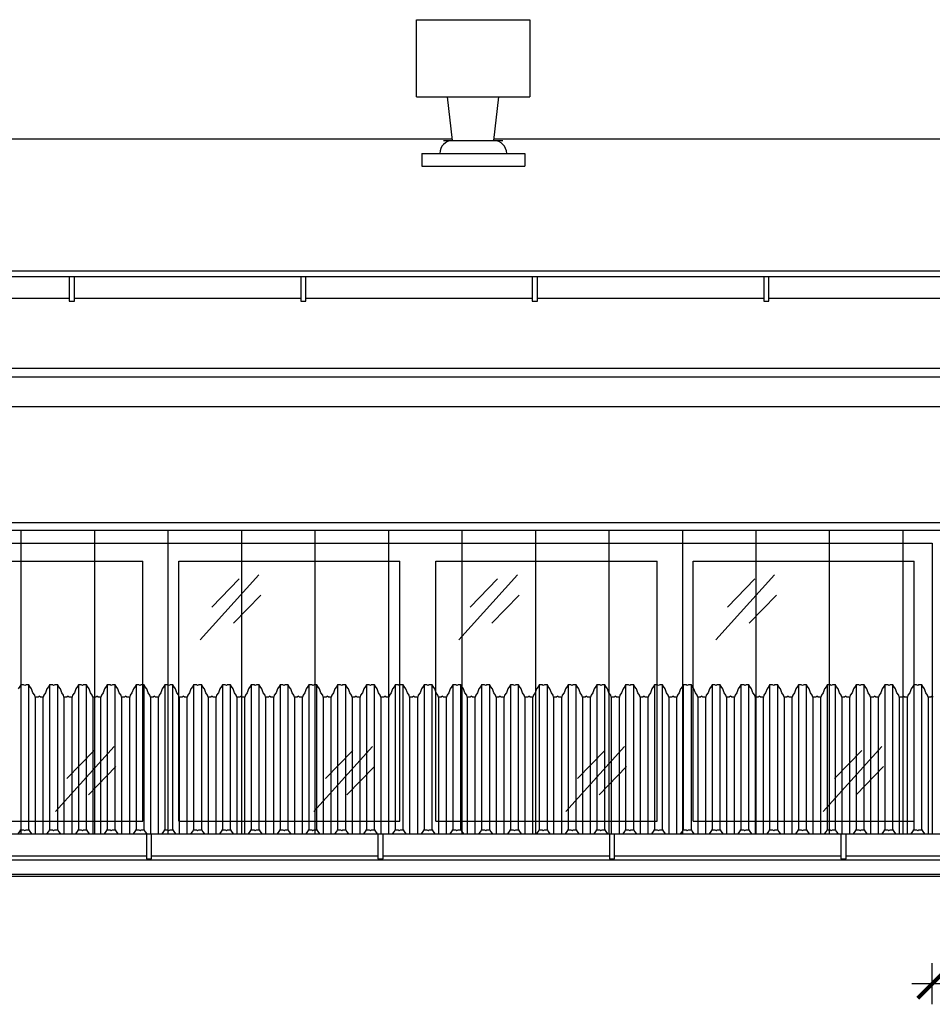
# Model space of a CAD drawing. Header units: millimetres. Extents: x 59331 to 112314, y -16110 to 34390.
# Tile 80 of 198: x 83396 to 83750, y -2219 to -1836. Entities that reach past the tile are written whole.
import ezdxf

# ---------------------------------------------------------------- set-up
doc = ezdxf.new("R2010")
doc.units = ezdxf.units.MM
doc.set_wipeout_variables(frame=1)
doc.layers.get('DEFPOINTS').update_dxf_attribs({"lineweight": 9})
for name, color, linetype in [('_HSA_OPIS', 43, 'Continuous'), ('_HSA_STOLARKA_ZEWNĘTRZNA', 132, 'Continuous'), ('_HSA_WIDOKOWE', 1, 'Continuous'), ('_HSA_WIDOKOWE_CIENKIE', 8, 'Continuous'), ('_HSA_ŚCIANY_CIENKIE', 2, 'Continuous'), ('_HSA_ŚCIANY_DZIAŁOWE', 6, 'Continuous')]:
    doc.layers.add(name, color=color, linetype=linetype)
doc.styles.add('ARIAL_100', font='Arial.ttf', dxfattribs={"width": 0.8, "height": 20})
doc.dimstyles.new('WYM_WEWN_100', dxfattribs={"dimtxt": 20, "dimasz": 2, "dimexe": 10, "dimexo": 0, "dimgap": 4, "dimtad": 1, "dimdec": 1, "dimrnd": 0.1, "dimtxsty": 'ARIAL_100', "dimblk": 'Wym-03', "dimcen": 0, "dimdle": 10, "dimse1": 1, "dimse2": 1, "dimclrt": 256, "dimazin": 2, "dimtfac": 1, "dimtdec": 1, "dimtix": 1, "dimtmove": 2, "dimatfit": 0, "dimfxl": 1, "dimtolj": 1, "dimtzin": 0, "dimarcsym": 0})

# ---------------------------------------------------------------- blocks, each defined once
blk = doc.blocks.new('A$Cc3f631f3')
blk.add_wipeout([(-900, 0), (-900, -115), (-300, -115), (-300, 0)])
for p, q in [((-693, -7), (-607, -7)), ((-607, -108), (-607, -7)), ((-593, -108), (-593, -7)), ((-593, -7), (-507, -7)), ((-507, -108), (-507, -7)), ((-493, -108), (-493, -7)), ((-493, -7), (-407, -7)), ((-407, -108), (-407, -7)), ((-393, -108), (-393, -7)), ((-393, -7), (-307, -7)), ((-307, -108), (-307, -7)), ((-693, -108), (-607, -108)), ((-593, -108), (-507, -108)), ((-493, -108), (-407, -108)), ((-393, -108), (-307, -108))]:
    blk.add_line(p, q)
at = {"ltscale": 10}
blk.add_lwpolyline([(-900, 0), (-300, 0), (-300, -115), (-900, -115)], close=True, dxfattribs=at)
at = {"layer": '_HSA_WIDOKOWE_CIENKIE', "color": 9}
for points in [[(-584.63, -37.49), (-561.83, -12.27)], [(-580.15, -24.77), (-569.52, -13.86)], [(-484.13, -37.49), (-461.33, -12.27)], [(-479.65, -24.77), (-469.02, -13.86)], [(-384.13, -37.49), (-361.33, -12.27)], [(-379.65, -24.77), (-369.02, -13.86)], [(-571.76, -31.01), (-561.13, -20.1)], [(-471.26, -31.01), (-460.63, -20.1)], [(-371.26, -31.01), (-360.63, -20.1)], [(-640.95, -104.21), (-618.14, -78.99)], [(-540.45, -104.21), (-517.64, -78.99)], [(-442.45, -104.21), (-419.64, -78.99)], [(-342.45, -104.21), (-319.64, -78.99)], [(-636.47, -91.49), (-625.84, -80.58)], [(-535.97, -91.49), (-525.34, -80.58)], [(-437.97, -91.49), (-427.34, -80.58)], [(-337.97, -91.49), (-327.34, -80.58)], [(-628.07, -97.73), (-617.44, -86.82)], [(-527.57, -97.73), (-516.94, -86.82)], [(-429.57, -97.73), (-418.94, -86.82)], [(-329.57, -97.73), (-318.94, -86.82)]]:
    blk.add_lwpolyline(points, dxfattribs=at)
blk = doc.blocks.new('A$C339a09fb')
at = {"transparency": 33554687}
h = blk.add_hatch(dxfattribs=at)
h.set_pattern_fill('ANSI31', color=256, scale=9, angle=45)
h.set_pattern_definition([(90, (-1500.25, -128), (-28.575, 0), [])])
h.paths.add_polyline_path([(-3, -3), (-1813, -3), (-1813, -128), (-3, -128)])
for points in [[(0, 0), (-1816, 0), (-1816, -131), (0, -131)], [(-3, -3), (-1813, -3), (-1813, -128), (-3, -128)]]:
    blk.add_lwpolyline(points, close=True)
blk = doc.blocks.new('*U61')
blk.add_wipeout([(0, 8.5), (0, 0), (10264, 0), (10264, 8.5)])
for p, q in [((10264, 8.5), (0, 8.5)), ((10264, 0), (0, 0))]:
    blk.add_line(p, q)
for points in [[(6939.47, -1), (6941.47, -1), (6941.47, 8.5), (6939.47, 8.5)], [(7029.47, -1), (7031.47, -1), (7031.47, 8.5), (7029.47, 8.5)], [(7119.47, -1), (7121.47, -1), (7121.47, 8.5), (7119.47, 8.5)], [(7209.47, -1), (7211.47, -1), (7211.47, 8.5), (7209.47, 8.5)]]:
    blk.add_wipeout(points)
for points in [[(6939.47, -1), (6941.47, -1), (6941.47, 8.5), (6939.47, 8.5)], [(7029.47, -1), (7031.47, -1), (7031.47, 8.5), (7029.47, 8.5)], [(7119.47, -1), (7121.47, -1), (7121.47, 8.5), (7119.47, 8.5)], [(7209.47, -1), (7211.47, -1), (7211.47, 8.5), (7209.47, 8.5)]]:
    blk.add_lwpolyline(points, close=True)
blk = doc.blocks.new('A$Ce0e96bf1')
blk.add_wipeout([(-40, 0), (0, 0), (0, 5), (-7, 5), (-7.01, 5.23), (-7.03, 5.56), (-7.1, 5.99), (-7.18, 6.33), (-7.29, 6.68), (-7.54, 7.26), (-7.74, 7.62), (-8, 8.01), (-8.23, 8.28), (-8.46, 8.54), (-8.73, 8.78), (-8.99, 9), (-9.33, 9.23), (-9.58, 9.38), (-9.94, 9.56), (-10.25, 9.69), (-10.68, 9.82), (-11.05, 9.91), (-11.35, 9.96), (-11.64, 9.99), (-12, 10), (-10, 27), (2, 27), (2, 57), (-42, 57), (-42, 27), (-30, 27), (-28, 10), (-28.21, 10), (-28.9, 9.92), (-29.15, 9.87), (-29.48, 9.77), (-29.81, 9.66), (-30.14, 9.52), (-30.38, 9.4), (-30.86, 9.1), (-31.1, 8.92), (-31.62, 8.44), (-31.76, 8.29), (-32.01, 7.99), (-32.16, 7.77), (-32.36, 7.45), (-32.5, 7.18), (-32.58, 7), (-32.71, 6.67), (-32.79, 6.44), (-32.89, 6.05), (-32.94, 5.8), (-32.98, 5.49), (-32.99, 5.25), (-32.99, 5), (-40, 5)])
for p, q in [((-42, 57), (2, 57)), ((-42, 27), (-42, 57)), ((2, 57), (2, 27)), ((-42, 27), (2, 27)), ((-28, 10), (-30, 27)), ((-12, 10), (-10, 27)), ((-31.54, 10), (-8.46, 10)), ((-40, 5), (0, 5)), ((-40, 5), (-40, 0)), ((0, 5), (0, 0)), ((-40, 0), (0, 0))]:
    blk.add_line(p, q)
for centre, start, end in [((-28, 5), 90, 180), ((-12, 5), 0, 90)]:
    blk.add_arc(centre, 5, start, end)
blk = doc.blocks.new('DASZEK')
for points in [[(7316.76, 63.41), (7316.31, 63.7), (7315.85, 63.41), (7314.73, 63.41), (7314.53, 64.11), (7313.84, 65.07), (7313.31, 66.6), (7312.63, 67.44), (7312.28, 68.18), (7311.16, 68.18), (7310.71, 67.88), (7310.25, 68.18), (7309.13, 68.18), (7308.79, 67.44), (7308.1, 66.6), (7307.58, 65.07), (7306.89, 64.11), (7306.68, 63.41), (7305.57, 63.41), (7305.11, 63.7), (7304.65, 63.41), (7303.54, 63.41), (7303.33, 64.11), (7302.64, 65.07), (7302.11, 66.6), (7301.43, 67.44), (7301.08, 68.18), (7299.97, 68.18), (7299.51, 67.88), (7299.05, 68.18), (7297.94, 68.18), (7297.59, 67.44), (7296.91, 66.6), (7296.38, 65.07), (7295.69, 64.11), (7295.48, 63.41), (7294.37, 63.41), (7293.91, 63.7), (7293.45, 63.41), (7292.34, 63.41), (7292.13, 64.11), (7291.44, 65.07), (7290.91, 66.6), (7290.23, 67.44), (7289.88, 68.18), (7288.77, 68.18), (7288.31, 67.88), (7287.85, 68.18), (7286.74, 68.18), (7286.39, 67.44), (7285.71, 66.6), (7285.18, 65.07), (7284.49, 64.11), (7284.28, 63.41), (7283.17, 63.41), (7282.71, 63.7), (7282.25, 63.41), (7281.14, 63.41), (7280.93, 64.11), (7280.24, 65.07), (7279.71, 66.6), (7279.03, 67.44), (7278.68, 68.18), (7277.57, 68.18), (7277.11, 67.88), (7276.65, 68.18), (7275.54, 68.18), (7275.19, 67.44), (7274.51, 66.6), (7273.98, 65.07), (7273.29, 64.11), (7273.08, 63.41), (7271.97, 63.41), (7271.51, 63.7), (7271.05, 63.41), (7269.94, 63.41), (7269.73, 64.11), (7269.04, 65.07), (7268.51, 66.6), (7267.83, 67.44), (7267.49, 68.18), (7266.37, 68.18), (7265.91, 67.88), (7265.45, 68.18), (7264.34, 68.18), (7263.99, 67.44), (7263.31, 66.6), (7262.78, 65.07), (7262.09, 64.11), (7261.89, 63.41), (7260.77, 63.41), (7260.31, 63.7), (7259.86, 63.41), (7258.74, 63.41), (7258.54, 64.11), (7257.85, 65.07), (7257.32, 66.6), (7256.64, 67.44), (7256.29, 68.18), (7255.17, 68.18), (7254.71, 67.88), (7254.26, 68.18), (7253.14, 68.18), (7252.79, 67.44), (7252.11, 66.6), (7251.58, 65.07), (7250.89, 64.11), (7250.69, 63.41), (7249.57, 63.41), (7249.12, 63.7), (7248.66, 63.41), (7247.54, 63.41), (7247.34, 64.11), (7246.65, 65.07), (7246.12, 66.6), (7245.44, 67.44), (7245.09, 68.18), (7243.97, 68.18), (7243.52, 67.88), (7243.06, 68.18), (7241.94, 68.18), (7241.6, 67.44), (7240.91, 66.6), (7240.39, 65.07), (7239.7, 64.11), (7239.49, 63.41), (7238.38, 63.41), (7237.92, 63.7), (7237.46, 63.41), (7236.35, 63.41), (7236.14, 64.11), (7235.45, 65.07), (7234.92, 66.6), (7234.24, 67.44), (7233.89, 68.18), (7232.78, 68.18), (7232.32, 67.88), (7231.86, 68.18), (7230.75, 68.18), (7230.4, 67.44), (7229.72, 66.6), (7229.19, 65.07), (7228.5, 64.11), (7228.29, 63.41), (7227.18, 63.41), (7226.72, 63.7), (7226.26, 63.41), (7225.15, 63.41), (7224.94, 64.11), (7224.25, 65.07), (7223.72, 66.6), (7223.04, 67.44), (7222.69, 68.18), (7221.58, 68.18), (7221.12, 67.88), (7220.66, 68.18), (7219.55, 68.18), (7219.2, 67.44), (7218.52, 66.6), (7217.99, 65.07), (7217.3, 64.11), (7217.09, 63.41), (7215.98, 63.41), (7215.52, 63.7), (7215.06, 63.41), (7213.95, 63.41), (7213.74, 64.11), (7213.05, 65.07), (7212.52, 66.6), (7211.84, 67.44), (7211.49, 68.18), (7210.38, 68.18), (7209.92, 67.88), (7209.46, 68.18), (7208.35, 68.18), (7208, 67.44), (7207.32, 66.6), (7206.79, 65.07), (7206.1, 64.11), (7205.89, 63.41), (7204.78, 63.41), (7204.32, 63.7), (7203.86, 63.41), (7202.75, 63.41), (7202.54, 64.11), (7201.85, 65.07), (7201.32, 66.6), (7200.64, 67.44), (7200.3, 68.18), (7199.18, 68.18), (7198.72, 67.88), (7198.26, 68.18), (7197.15, 68.18), (7196.8, 67.44), (7196.12, 66.6), (7195.59, 65.07), (7194.9, 64.11), (7194.7, 63.41), (7193.58, 63.41), (7193.12, 63.7), (7192.67, 63.41), (7191.55, 63.41), (7191.35, 64.11), (7190.66, 65.07), (7190.13, 66.6), (7189.45, 67.44), (7189.1, 68.18), (7187.98, 68.18), (7187.52, 67.88), (7187.07, 68.18), (7185.95, 68.18), (7185.6, 67.44), (7184.92, 66.6), (7184.39, 65.07), (7183.7, 64.11), (7183.5, 63.41), (7182.38, 63.41), (7181.93, 63.7), (7181.47, 63.41), (7180.35, 63.41), (7180.15, 64.11), (7179.46, 65.07), (7178.93, 66.6), (7178.25, 67.44), (7177.9, 68.18), (7176.78, 68.18), (7176.33, 67.88), (7175.87, 68.18), (7174.75, 68.18), (7174.41, 67.44), (7173.73, 66.6), (7173.2, 65.07), (7172.51, 64.11), (7172.3, 63.41), (7171.19, 63.41), (7170.73, 63.7), (7170.27, 63.41), (7169.16, 63.41), (7168.95, 64.11), (7168.26, 65.07), (7167.73, 66.6), (7167.05, 67.44), (7166.7, 68.18), (7165.59, 68.18), (7165.13, 67.88), (7164.67, 68.18), (7163.56, 68.18), (7163.21, 67.44), (7162.53, 66.6), (7162, 65.07), (7161.31, 64.11), (7161.1, 63.41), (7159.99, 63.41), (7159.53, 63.7), (7159.07, 63.41), (7157.96, 63.41), (7157.75, 64.11), (7157.06, 65.07), (7156.53, 66.6), (7155.85, 67.44), (7155.5, 68.18), (7154.39, 68.18), (7153.93, 67.88), (7153.47, 68.18), (7152.36, 68.18), (7152.01, 67.44), (7151.33, 66.6), (7150.8, 65.07), (7150.11, 64.11), (7149.9, 63.41), (7148.79, 63.41), (7148.33, 63.7), (7147.87, 63.41), (7146.76, 63.41), (7146.55, 64.11), (7145.86, 65.07), (7145.33, 66.6), (7144.65, 67.44), (7144.3, 68.18), (7143.19, 68.18), (7142.73, 67.88), (7142.27, 68.18), (7141.16, 68.18), (7140.81, 67.44), (7140.13, 66.6), (7139.6, 65.07), (7138.91, 64.11), (7138.7, 63.41), (7137.59, 63.41), (7137.13, 63.7), (7136.67, 63.41), (7135.56, 63.41), (7135.35, 64.11), (7134.66, 65.07), (7134.13, 66.6), (7133.45, 67.44), (7133.11, 68.18), (7131.99, 68.18), (7131.53, 67.88), (7131.07, 68.18), (7129.96, 68.18), (7129.61, 67.44), (7128.93, 66.6), (7128.4, 65.07), (7127.71, 64.11), (7127.51, 63.41), (7126.39, 63.41), (7125.93, 63.7), (7125.48, 63.41), (7124.36, 63.41), (7124.16, 64.11), (7123.47, 65.07), (7122.94, 66.6), (7122.26, 67.44), (7121.91, 68.18), (7120.79, 68.18), (7120.33, 67.88), (7119.88, 68.18), (7118.76, 68.18), (7118.41, 67.44), (7117.73, 66.6), (7117.2, 65.07), (7116.51, 64.11), (7116.31, 63.41), (7115.19, 63.41), (7114.74, 63.7), (7114.28, 63.41), (7113.16, 63.41), (7112.96, 64.11), (7112.27, 65.07), (7111.74, 66.6), (7111.06, 67.44), (7110.71, 68.18), (7109.59, 68.18), (7109.14, 67.88), (7108.68, 68.18), (7107.56, 68.18), (7107.22, 67.44), (7106.54, 66.6), (7106.01, 65.07), (7105.32, 64.11), (7105.11, 63.41), (7104, 63.41), (7103.54, 63.7), (7103.08, 63.41), (7101.97, 63.41), (7101.76, 64.11), (7101.07, 65.07), (7100.54, 66.6), (7099.86, 67.44), (7099.51, 68.18), (7098.4, 68.18), (7097.94, 67.88), (7097.48, 68.18), (7096.37, 68.18), (7096.02, 67.44), (7095.34, 66.6), (7094.81, 65.07), (7094.12, 64.11), (7093.91, 63.41), (7092.8, 63.41), (7092.34, 63.7), (7091.88, 63.41), (7090.77, 63.41), (7090.56, 64.11), (7089.87, 65.07), (7089.34, 66.6), (7088.66, 67.44), (7088.31, 68.18), (7087.2, 68.18), (7086.74, 67.88), (7086.28, 68.18), (7085.17, 68.18), (7084.82, 67.44), (7084.14, 66.6), (7083.61, 65.07), (7082.92, 64.11), (7082.71, 63.41), (7081.6, 63.41), (7081.14, 63.7), (7080.68, 63.41), (7079.57, 63.41), (7079.36, 64.11), (7078.67, 65.07), (7078.14, 66.6), (7077.46, 67.44), (7077.11, 68.18), (7076, 68.18), (7075.54, 67.88), (7075.08, 68.18), (7073.97, 68.18), (7073.62, 67.44), (7072.94, 66.6), (7072.41, 65.07), (7071.72, 64.11), (7071.51, 63.41), (7070.4, 63.41), (7069.94, 63.7), (7069.48, 63.41), (7068.37, 63.41), (7068.16, 64.11), (7067.47, 65.07), (7066.94, 66.6), (7066.26, 67.44), (7065.92, 68.18), (7064.8, 68.18), (7064.34, 67.88), (7063.89, 68.18), (7062.77, 68.18), (7062.42, 67.44), (7061.74, 66.6), (7061.21, 65.07), (7060.52, 64.11), (7060.32, 63.41), (7059.2, 63.41), (7058.74, 63.7), (7058.29, 63.41), (7057.17, 63.41), (7056.97, 64.11), (7056.28, 65.07), (7055.75, 66.6), (7055.07, 67.44), (7054.72, 68.18), (7053.6, 68.18), (7053.14, 67.88), (7052.69, 68.18), (7051.57, 68.18), (7051.22, 67.44), (7050.54, 66.6), (7050.01, 65.07), (7049.32, 64.11), (7049.12, 63.41), (7048, 63.41), (7047.55, 63.7), (7047.09, 63.41), (7045.97, 63.41), (7045.77, 64.11), (7045.08, 65.07), (7044.55, 66.6), (7043.87, 67.44), (7043.52, 68.18), (7042.4, 68.18), (7041.95, 67.88), (7041.49, 68.18), (7040.37, 68.18), (7040.03, 67.44), (7039.35, 66.6), (7038.82, 65.07), (7038.13, 64.11), (7037.92, 63.41), (7036.81, 63.41), (7036.35, 63.7), (7035.89, 63.41), (7034.78, 63.41), (7034.57, 64.11), (7033.88, 65.07), (7033.35, 66.6), (7032.67, 67.44), (7032.32, 68.18), (7031.21, 68.18), (7030.75, 67.88), (7030.29, 68.18), (7029.18, 68.18), (7028.83, 67.44), (7028.15, 66.6), (7027.62, 65.07), (7026.93, 64.11), (7026.72, 63.41), (7025.61, 63.41), (7025.15, 63.7), (7024.69, 63.41), (7023.58, 63.41), (7023.37, 64.11), (7022.68, 65.07), (7022.15, 66.6), (7021.47, 67.44), (7021.12, 68.18), (7020.01, 68.18), (7019.55, 67.88), (7019.09, 68.18), (7017.98, 68.18), (7017.63, 67.44), (7016.95, 66.6), (7016.42, 65.07), (7015.73, 64.11), (7015.52, 63.41), (7014.41, 63.41), (7013.95, 63.7), (7013.49, 63.41), (7012.38, 63.41), (7012.17, 64.11), (7011.48, 65.07), (7010.95, 66.6), (7010.27, 67.44), (7009.92, 68.18), (7008.81, 68.18), (7008.35, 67.88), (7007.89, 68.18), (7006.78, 68.18), (7006.43, 67.44), (7005.75, 66.6), (7005.22, 65.07), (7004.53, 64.11), (7004.32, 63.41), (7003.21, 63.41), (7002.75, 63.7), (7002.29, 63.41), (7001.18, 63.41), (7000.97, 64.11), (7000.28, 65.07), (6999.75, 66.6), (6999.07, 67.44), (6998.73, 68.18), (6997.61, 68.18), (6997.15, 67.88), (6996.7, 68.18), (6995.58, 68.18), (6995.23, 67.44), (6994.55, 66.6), (6994.02, 65.07), (6993.33, 64.11), (6993.13, 63.41), (6992.01, 63.41), (6991.55, 63.7), (6991.1, 63.41), (6989.98, 63.41), (6989.78, 64.11), (6989.09, 65.07), (6988.56, 66.6), (6987.88, 67.44), (6987.53, 68.18), (6986.41, 68.18), (6985.95, 67.88), (6985.5, 68.18), (6984.38, 68.18), (6984.03, 67.44), (6983.35, 66.6), (6982.82, 65.07), (6982.13, 64.11), (6981.93, 63.41), (6980.81, 63.41), (6980.36, 63.7), (6979.9, 63.41), (6978.78, 63.41), (6978.58, 64.11), (6977.89, 65.07), (6977.36, 66.6), (6976.68, 67.44), (6976.33, 68.18), (6975.21, 68.18), (6974.76, 67.88), (6974.3, 68.18), (6973.18, 68.18), (6972.84, 67.44), (6972.16, 66.6), (6971.63, 65.07), (6970.94, 64.11), (6970.73, 63.41), (6969.62, 63.41), (6969.16, 63.7), (6968.7, 63.41), (6967.59, 63.41), (6967.38, 64.11), (6966.69, 65.07), (6966.16, 66.6), (6965.48, 67.44), (6965.13, 68.18), (6964.02, 68.18), (6963.56, 67.88), (6963.1, 68.18), (6961.99, 68.18), (6961.64, 67.44), (6960.96, 66.6)], [(6960.96, 10.22), (6961.64, 11.06), (6961.99, 11.8), (6963.1, 11.8), (6963.56, 11.5), (6964.02, 11.8), (6965.13, 11.8), (6965.48, 11.06), (6966.16, 10.22), (6966.69, 8.69), (6967.38, 7.73), (6967.59, 7.03), (6968.7, 7.03), (6969.16, 7.32), (6969.62, 7.03), (6970.73, 7.03), (6970.94, 7.73), (6971.63, 8.69), (6972.16, 10.22), (6972.84, 11.06), (6973.18, 11.8), (6974.3, 11.8), (6974.76, 11.5), (6975.21, 11.8), (6976.33, 11.8), (6976.68, 11.06), (6977.36, 10.22), (6977.89, 8.69), (6978.58, 7.73), (6978.78, 7.03), (6979.9, 7.03), (6980.36, 7.32), (6980.81, 7.03), (6981.93, 7.03), (6982.13, 7.73), (6982.82, 8.69), (6983.35, 10.22), (6984.03, 11.06), (6984.38, 11.8), (6985.5, 11.8), (6985.95, 11.5), (6986.41, 11.8), (6987.53, 11.8), (6987.88, 11.06), (6988.56, 10.22), (6989.09, 8.69), (6989.78, 7.73), (6989.98, 7.03), (6991.1, 7.03), (6991.55, 7.32), (6992.01, 7.03), (6993.13, 7.03), (6993.33, 7.73), (6994.02, 8.69), (6994.55, 10.22), (6995.23, 11.06), (6995.58, 11.8), (6996.7, 11.8), (6997.15, 11.5), (6997.61, 11.8), (6998.73, 11.8), (6999.07, 11.06), (6999.75, 10.22), (7000.28, 8.69), (7000.97, 7.73), (7001.18, 7.03), (7002.29, 7.03), (7002.75, 7.32), (7003.21, 7.03), (7004.32, 7.03), (7004.53, 7.73), (7005.22, 8.69), (7005.75, 10.22), (7006.43, 11.06), (7006.78, 11.8), (7007.89, 11.8), (7008.35, 11.5), (7008.81, 11.8), (7009.92, 11.8), (7010.27, 11.06), (7010.95, 10.22), (7011.48, 8.69), (7012.17, 7.73), (7012.38, 7.03), (7013.49, 7.03), (7013.95, 7.32), (7014.41, 7.03), (7015.52, 7.03), (7015.73, 7.73), (7016.42, 8.69), (7016.95, 10.22), (7017.63, 11.06), (7017.98, 11.8), (7019.09, 11.8), (7019.55, 11.5), (7020.01, 11.8), (7021.12, 11.8), (7021.47, 11.06), (7022.15, 10.22), (7022.68, 8.69), (7023.37, 7.73), (7023.58, 7.03), (7024.69, 7.03), (7025.15, 7.32), (7025.61, 7.03), (7026.72, 7.03), (7026.93, 7.73), (7027.62, 8.69), (7028.15, 10.22), (7028.83, 11.06), (7029.18, 11.8), (7030.29, 11.8), (7030.75, 11.5), (7031.21, 11.8), (7032.32, 11.8), (7032.67, 11.06), (7033.35, 10.22), (7033.88, 8.69), (7034.57, 7.73), (7034.78, 7.03), (7035.89, 7.03), (7036.35, 7.32), (7036.81, 7.03), (7037.92, 7.03), (7038.13, 7.73), (7038.82, 8.69), (7039.35, 10.22), (7040.03, 11.06), (7040.37, 11.8), (7041.49, 11.8), (7041.95, 11.5), (7042.4, 11.8), (7043.52, 11.8), (7043.87, 11.06), (7044.55, 10.22), (7045.08, 8.69), (7045.77, 7.73), (7045.97, 7.03), (7047.09, 7.03), (7047.55, 7.32), (7048, 7.03), (7049.12, 7.03), (7049.32, 7.73), (7050.01, 8.69), (7050.54, 10.22), (7051.22, 11.06), (7051.57, 11.8), (7052.69, 11.8), (7053.14, 11.5), (7053.6, 11.8), (7054.72, 11.8), (7055.07, 11.06), (7055.75, 10.22), (7056.28, 8.69), (7056.97, 7.73), (7057.17, 7.03), (7058.29, 7.03), (7058.74, 7.32), (7059.2, 7.03), (7060.32, 7.03), (7060.52, 7.73), (7061.21, 8.69), (7061.74, 10.22), (7062.42, 11.06), (7062.77, 11.8), (7063.89, 11.8), (7064.34, 11.5), (7064.8, 11.8), (7065.92, 11.8), (7066.26, 11.06), (7066.94, 10.22), (7067.47, 8.69), (7068.16, 7.73), (7068.37, 7.03), (7069.48, 7.03), (7069.94, 7.32), (7070.4, 7.03), (7071.51, 7.03), (7071.72, 7.73), (7072.41, 8.69), (7072.94, 10.22), (7073.62, 11.06), (7073.97, 11.8), (7075.08, 11.8), (7075.54, 11.5), (7076, 11.8), (7077.11, 11.8), (7077.46, 11.06), (7078.14, 10.22), (7078.67, 8.69), (7079.36, 7.73), (7079.57, 7.03), (7080.68, 7.03), (7081.14, 7.32), (7081.6, 7.03), (7082.71, 7.03), (7082.92, 7.73), (7083.61, 8.69), (7084.14, 10.22), (7084.82, 11.06), (7085.17, 11.8), (7086.28, 11.8), (7086.74, 11.5), (7087.2, 11.8), (7088.31, 11.8), (7088.66, 11.06), (7089.34, 10.22), (7089.87, 8.69), (7090.56, 7.73), (7090.77, 7.03), (7091.88, 7.03), (7092.34, 7.32), (7092.8, 7.03), (7093.91, 7.03), (7094.12, 7.73), (7094.81, 8.69), (7095.34, 10.22), (7096.02, 11.06), (7096.37, 11.8), (7097.48, 11.8), (7097.94, 11.5), (7098.4, 11.8), (7099.51, 11.8), (7099.86, 11.06), (7100.54, 10.22), (7101.07, 8.69), (7101.76, 7.73), (7101.97, 7.03), (7103.08, 7.03), (7103.54, 7.32), (7104, 7.03), (7105.11, 7.03), (7105.32, 7.73), (7106.01, 8.69), (7106.54, 10.22), (7107.22, 11.06), (7107.56, 11.8), (7108.68, 11.8), (7109.14, 11.5), (7109.59, 11.8), (7110.71, 11.8), (7111.06, 11.06), (7111.74, 10.22), (7112.27, 8.69), (7112.96, 7.73), (7113.16, 7.03), (7114.28, 7.03), (7114.74, 7.32), (7115.19, 7.03), (7116.31, 7.03), (7116.51, 7.73), (7117.2, 8.69), (7117.73, 10.22), (7118.41, 11.06), (7118.76, 11.8), (7119.88, 11.8), (7120.33, 11.5), (7120.79, 11.8), (7121.91, 11.8), (7122.26, 11.06), (7122.94, 10.22), (7123.47, 8.69), (7124.16, 7.73), (7124.36, 7.03), (7125.48, 7.03), (7125.93, 7.32), (7126.39, 7.03), (7127.51, 7.03), (7127.71, 7.73), (7128.4, 8.69), (7128.93, 10.22), (7129.61, 11.06), (7129.96, 11.8), (7131.07, 11.8), (7131.53, 11.5), (7131.99, 11.8), (7133.11, 11.8), (7133.45, 11.06), (7134.13, 10.22), (7134.66, 8.69), (7135.35, 7.73), (7135.56, 7.03), (7136.67, 7.03), (7137.13, 7.32), (7137.59, 7.03), (7138.7, 7.03), (7138.91, 7.73), (7139.6, 8.69), (7140.13, 10.22), (7140.81, 11.06), (7141.16, 11.8), (7142.27, 11.8), (7142.73, 11.5), (7143.19, 11.8), (7144.3, 11.8), (7144.65, 11.06), (7145.33, 10.22), (7145.86, 8.69), (7146.55, 7.73), (7146.76, 7.03), (7147.87, 7.03), (7148.33, 7.32), (7148.79, 7.03), (7149.9, 7.03), (7150.11, 7.73), (7150.8, 8.69), (7151.33, 10.22), (7152.01, 11.06), (7152.36, 11.8), (7153.47, 11.8), (7153.93, 11.5), (7154.39, 11.8), (7155.5, 11.8), (7155.85, 11.06), (7156.53, 10.22), (7157.06, 8.69), (7157.75, 7.73), (7157.96, 7.03), (7159.07, 7.03), (7159.53, 7.32), (7159.99, 7.03), (7161.1, 7.03), (7161.31, 7.73), (7162, 8.69), (7162.53, 10.22), (7163.21, 11.06), (7163.56, 11.8), (7164.67, 11.8), (7165.13, 11.5), (7165.59, 11.8), (7166.7, 11.8), (7167.05, 11.06), (7167.73, 10.22), (7168.26, 8.69), (7168.95, 7.73), (7169.16, 7.03), (7170.27, 7.03), (7170.73, 7.32), (7171.19, 7.03), (7172.3, 7.03), (7172.51, 7.73), (7173.2, 8.69), (7173.73, 10.22), (7174.41, 11.06), (7174.75, 11.8), (7175.87, 11.8), (7176.33, 11.5), (7176.78, 11.8), (7177.9, 11.8), (7178.25, 11.06), (7178.93, 10.22), (7179.46, 8.69), (7180.15, 7.73), (7180.35, 7.03), (7181.47, 7.03), (7181.93, 7.32), (7182.38, 7.03), (7183.5, 7.03), (7183.7, 7.73), (7184.39, 8.69), (7184.92, 10.22), (7185.6, 11.06), (7185.95, 11.8), (7187.07, 11.8), (7187.52, 11.5), (7187.98, 11.8), (7189.1, 11.8), (7189.45, 11.06), (7190.13, 10.22), (7190.66, 8.69), (7191.35, 7.73), (7191.55, 7.03), (7192.67, 7.03), (7193.12, 7.32), (7193.58, 7.03), (7194.7, 7.03), (7194.9, 7.73), (7195.59, 8.69), (7196.12, 10.22), (7196.8, 11.06), (7197.15, 11.8), (7198.26, 11.8), (7198.72, 11.5), (7199.18, 11.8), (7200.3, 11.8), (7200.64, 11.06), (7201.32, 10.22), (7201.85, 8.69), (7202.54, 7.73), (7202.75, 7.03), (7203.86, 7.03), (7204.32, 7.32), (7204.78, 7.03), (7205.89, 7.03), (7206.1, 7.73), (7206.79, 8.69), (7207.32, 10.22), (7208, 11.06), (7208.35, 11.8), (7209.46, 11.8), (7209.92, 11.5), (7210.38, 11.8), (7211.49, 11.8), (7211.84, 11.06), (7212.52, 10.22), (7213.05, 8.69), (7213.74, 7.73), (7213.95, 7.03), (7215.06, 7.03), (7215.52, 7.32), (7215.98, 7.03), (7217.09, 7.03), (7217.3, 7.73), (7217.99, 8.69), (7218.52, 10.22), (7219.2, 11.06), (7219.55, 11.8), (7220.66, 11.8), (7221.12, 11.5), (7221.58, 11.8), (7222.69, 11.8), (7223.04, 11.06), (7223.72, 10.22), (7224.25, 8.69), (7224.94, 7.73), (7225.15, 7.03), (7226.26, 7.03), (7226.72, 7.32), (7227.18, 7.03), (7228.29, 7.03), (7228.5, 7.73), (7229.19, 8.69), (7229.72, 10.22), (7230.4, 11.06), (7230.75, 11.8), (7231.86, 11.8), (7232.32, 11.5), (7232.78, 11.8), (7233.89, 11.8), (7234.24, 11.06), (7234.92, 10.22), (7235.45, 8.69), (7236.14, 7.73), (7236.35, 7.03), (7237.46, 7.03), (7237.92, 7.32), (7238.38, 7.03), (7239.49, 7.03), (7239.7, 7.73), (7240.39, 8.69), (7240.91, 10.22), (7241.6, 11.06), (7241.94, 11.8), (7243.06, 11.8), (7243.52, 11.5), (7243.97, 11.8), (7245.09, 11.8), (7245.44, 11.06), (7246.12, 10.22), (7246.65, 8.69), (7247.34, 7.73), (7247.54, 7.03), (7248.66, 7.03), (7249.12, 7.32), (7249.57, 7.03), (7250.69, 7.03), (7250.89, 7.73), (7251.58, 8.69), (7252.11, 10.22), (7252.79, 11.06), (7253.14, 11.8), (7254.26, 11.8), (7254.71, 11.5), (7255.17, 11.8), (7256.29, 11.8), (7256.64, 11.06), (7257.32, 10.22), (7257.85, 8.69), (7258.54, 7.73), (7258.74, 7.03), (7259.86, 7.03), (7260.31, 7.32), (7260.77, 7.03), (7261.89, 7.03), (7262.09, 7.73), (7262.78, 8.69), (7263.31, 10.22), (7263.99, 11.06), (7264.34, 11.8), (7265.45, 11.8), (7265.91, 11.5), (7266.37, 11.8), (7267.49, 11.8), (7267.83, 11.06), (7268.51, 10.22), (7269.04, 8.69), (7269.73, 7.73), (7269.94, 7.03), (7271.05, 7.03), (7271.51, 7.32), (7271.97, 7.03), (7273.08, 7.03), (7273.29, 7.73), (7273.98, 8.69), (7274.51, 10.22), (7275.19, 11.06), (7275.54, 11.8), (7276.65, 11.8), (7277.11, 11.5), (7277.57, 11.8), (7278.68, 11.8), (7279.03, 11.06), (7279.71, 10.22), (7280.24, 8.69), (7280.93, 7.73), (7281.14, 7.03), (7282.25, 7.03), (7282.71, 7.32), (7283.17, 7.03), (7284.28, 7.03), (7284.49, 7.73), (7285.18, 8.69), (7285.71, 10.22), (7286.39, 11.06), (7286.74, 11.8), (7287.85, 11.8), (7288.31, 11.5), (7288.77, 11.8), (7289.88, 11.8), (7290.23, 11.06), (7290.91, 10.22), (7291.44, 8.69), (7292.13, 7.73), (7292.34, 7.03), (7293.45, 7.03), (7293.91, 7.32), (7294.37, 7.03), (7295.48, 7.03), (7295.69, 7.73), (7296.38, 8.69), (7296.91, 10.22), (7297.59, 11.06), (7297.94, 11.8), (7299.05, 11.8), (7299.51, 11.5), (7299.97, 11.8), (7301.08, 11.8), (7301.43, 11.06), (7302.11, 10.22), (7302.64, 8.69), (7303.33, 7.73), (7303.54, 7.03), (7304.65, 7.03), (7305.11, 7.32), (7305.57, 7.03), (7306.68, 7.03), (7306.89, 7.73), (7307.58, 8.69), (7308.1, 10.22), (7308.79, 11.06), (7309.13, 11.8), (7310.25, 11.8), (7310.71, 11.5), (7311.16, 11.8), (7312.28, 11.8), (7312.63, 11.06), (7313.31, 10.22), (7313.84, 8.69), (7314.53, 7.73), (7314.73, 7.03), (7315.85, 7.03), (7316.31, 7.32), (7316.76, 7.03)]]:
    blk.add_lwpolyline(points)
at = {"layer": '_HSA_WIDOKOWE_CIENKIE'}
for p, q in [((6961.99, 68.18), (6961.99, 11.8)), ((6965.13, 11.8), (6965.13, 68.18)), ((6973.18, 68.18), (6973.18, 11.8)), ((6976.33, 11.8), (6976.33, 68.18)), ((6984.38, 68.18), (6984.38, 11.8)), ((6987.53, 11.8), (6987.53, 68.18)), ((6995.58, 68.18), (6995.58, 11.8)), ((6998.73, 11.8), (6998.73, 68.18)), ((7006.78, 68.18), (7006.78, 11.8)), ((7009.92, 11.8), (7009.92, 68.18)), ((7017.98, 68.18), (7017.98, 11.8)), ((7021.12, 11.8), (7021.12, 68.18)), ((7029.18, 68.18), (7029.18, 11.8)), ((7032.32, 11.8), (7032.32, 68.18)), ((7040.37, 68.18), (7040.37, 11.8)), ((7043.52, 11.8), (7043.52, 68.18)), ((7051.57, 68.18), (7051.57, 11.8)), ((7054.72, 11.8), (7054.72, 68.18)), ((7062.77, 68.18), (7062.77, 11.8)), ((7065.92, 11.8), (7065.92, 68.18)), ((7073.97, 68.18), (7073.97, 11.8)), ((7077.11, 11.8), (7077.11, 68.18)), ((7085.17, 68.18), (7085.17, 11.8)), ((7088.31, 11.8), (7088.31, 68.18)), ((7096.37, 68.18), (7096.37, 11.8)), ((7099.51, 11.8), (7099.51, 68.18)), ((7107.56, 68.18), (7107.56, 11.8)), ((7110.71, 11.8), (7110.71, 68.18)), ((7118.76, 68.18), (7118.76, 11.8)), ((7121.91, 11.8), (7121.91, 68.18)), ((7129.96, 68.18), (7129.96, 11.8)), ((7133.11, 11.8), (7133.11, 68.18)), ((7141.16, 68.18), (7141.16, 11.8)), ((7144.3, 11.8), (7144.3, 68.18)), ((7152.36, 68.18), (7152.36, 11.8)), ((7155.5, 11.8), (7155.5, 68.18)), ((7163.56, 68.18), (7163.56, 11.8)), ((7166.7, 11.8), (7166.7, 68.18)), ((7174.75, 68.18), (7174.75, 11.8)), ((7177.9, 11.8), (7177.9, 68.18)), ((7185.95, 68.18), (7185.95, 11.8)), ((7189.1, 11.8), (7189.1, 68.18)), ((7197.15, 68.18), (7197.15, 11.8)), ((7200.3, 11.8), (7200.3, 68.18)), ((7208.35, 68.18), (7208.35, 11.8)), ((7211.49, 11.8), (7211.49, 68.18)), ((7219.55, 68.18), (7219.55, 11.8)), ((7222.69, 11.8), (7222.69, 68.18)), ((7230.75, 68.18), (7230.75, 11.8)), ((7233.89, 11.8), (7233.89, 68.18)), ((7241.94, 68.18), (7241.94, 11.8)), ((7245.09, 11.8), (7245.09, 68.18)), ((7253.14, 68.18), (7253.14, 11.8)), ((7256.29, 11.8), (7256.29, 68.18)), ((7264.34, 68.18), (7264.34, 11.8)), ((7267.49, 11.8), (7267.49, 68.18)), ((7275.54, 68.18), (7275.54, 11.8)), ((7278.68, 11.8), (7278.68, 68.18)), ((7286.74, 68.18), (7286.74, 11.8)), ((7289.88, 11.8), (7289.88, 68.18)), ((7297.94, 68.18), (7297.94, 11.8)), ((7301.08, 11.8), (7301.08, 68.18)), ((7309.13, 68.18), (7309.13, 11.8)), ((7312.28, 11.8), (7312.28, 68.18)), ((6967.59, 63.41), (6967.59, 7.03)), ((6970.73, 7.03), (6970.73, 63.41)), ((6978.78, 63.41), (6978.78, 7.03)), ((6981.93, 7.03), (6981.93, 63.41)), ((6989.98, 63.41), (6989.98, 7.03)), ((6993.13, 7.03), (6993.13, 63.41)), ((7001.18, 63.41), (7001.18, 7.03)), ((7004.32, 7.03), (7004.32, 63.41)), ((7012.38, 63.41), (7012.38, 7.03)), ((7015.52, 7.03), (7015.52, 63.41)), ((7023.58, 63.41), (7023.58, 7.03)), ((7026.72, 7.03), (7026.72, 63.41)), ((7034.78, 63.41), (7034.78, 7.03)), ((7037.92, 7.03), (7037.92, 63.41)), ((7045.97, 63.41), (7045.97, 7.03)), ((7049.12, 7.03), (7049.12, 63.41)), ((7057.17, 63.41), (7057.17, 7.03)), ((7060.32, 7.03), (7060.32, 63.41)), ((7068.37, 63.41), (7068.37, 7.03)), ((7071.51, 7.03), (7071.51, 63.41)), ((7079.57, 63.41), (7079.57, 7.03)), ((7082.71, 7.03), (7082.71, 63.41)), ((7090.77, 63.41), (7090.77, 7.03)), ((7093.91, 7.03), (7093.91, 63.41)), ((7101.97, 63.41), (7101.97, 7.03)), ((7105.11, 7.03), (7105.11, 63.41)), ((7113.16, 63.41), (7113.16, 7.03)), ((7116.31, 7.03), (7116.31, 63.41)), ((7124.36, 63.41), (7124.36, 7.03)), ((7127.51, 7.03), (7127.51, 63.41)), ((7135.56, 63.41), (7135.56, 7.03)), ((7138.7, 7.03), (7138.7, 63.41)), ((7146.76, 63.41), (7146.76, 7.03)), ((7149.9, 7.03), (7149.9, 63.41)), ((7157.96, 63.41), (7157.96, 7.03)), ((7161.1, 7.03), (7161.1, 63.41)), ((7169.16, 63.41), (7169.16, 7.03)), ((7172.3, 7.03), (7172.3, 63.41)), ((7180.35, 63.41), (7180.35, 7.03)), ((7183.5, 7.03), (7183.5, 63.41)), ((7191.55, 63.41), (7191.55, 7.03)), ((7194.7, 7.03), (7194.7, 63.41)), ((7202.75, 63.41), (7202.75, 7.03)), ((7205.89, 7.03), (7205.89, 63.41)), ((7213.95, 63.41), (7213.95, 7.03)), ((7217.09, 7.03), (7217.09, 63.41)), ((7225.15, 63.41), (7225.15, 7.03)), ((7228.29, 7.03), (7228.29, 63.41)), ((7236.35, 63.41), (7236.35, 7.03)), ((7239.49, 7.03), (7239.49, 63.41)), ((7247.54, 63.41), (7247.54, 7.03)), ((7250.69, 7.03), (7250.69, 63.41)), ((7258.74, 63.41), (7258.74, 7.03)), ((7261.89, 7.03), (7261.89, 63.41)), ((7269.94, 63.41), (7269.94, 7.03)), ((7273.08, 7.03), (7273.08, 63.41)), ((7281.14, 63.41), (7281.14, 7.03)), ((7284.28, 7.03), (7284.28, 63.41)), ((7292.34, 63.41), (7292.34, 7.03)), ((7295.48, 7.03), (7295.48, 63.41)), ((7303.54, 63.41), (7303.54, 7.03)), ((7306.68, 7.03), (7306.68, 63.41)), ((7314.73, 63.41), (7314.73, 7.03))]:
    blk.add_line(p, q, dxfattribs=at)
blk = doc.blocks.new('*U345')
blk.add_wipeout([(0, 8.5), (0, 0), (10234, 0), (10234, 8.5)])
for p, q in [((10234, 8.5), (0, 8.5)), ((10234, 0), (0, 0))]:
    blk.add_line(p, q)
for points in [[(6939.47, -1), (6941.47, -1), (6941.47, 8.5), (6939.47, 8.5)], [(7029.47, -1), (7031.47, -1), (7031.47, 8.5), (7029.47, 8.5)], [(7119.47, -1), (7121.47, -1), (7121.47, 8.5), (7119.47, 8.5)], [(7209.47, -1), (7211.47, -1), (7211.47, 8.5), (7209.47, 8.5)]]:
    blk.add_wipeout(points)
for points in [[(6939.47, -1), (6941.47, -1), (6941.47, 8.5), (6939.47, 8.5)], [(7029.47, -1), (7031.47, -1), (7031.47, 8.5), (7029.47, 8.5)], [(7119.47, -1), (7121.47, -1), (7121.47, 8.5), (7119.47, 8.5)], [(7209.47, -1), (7211.47, -1), (7211.47, 8.5), (7209.47, 8.5)]]:
    blk.add_lwpolyline(points, close=True)
blk = doc.blocks.new('Wym-03')
for p, q in [((0, 4), (0, -4)), ((-4, 0), (4, 0))]:
    blk.add_line(p, q)
blk.add_lwpolyline([(-2.83, -2.83, 0.8, 0.8, 0), (2.83, 2.83, 0.05, 0.05, 0)], format="xyseb")
blk = doc.blocks.new('*D1013')
at = {"layer": '_HSA_OPIS', "color": 0, "lineweight": -2, "transparency": 16777216}
blk.add_line((84048.33, -2210.92), (83752.33, -2210.92), dxfattribs=at)
at = {"layer": 'DEFPOINTS', "color": 0, "transparency": 16777216}
for p in [(83750.33, -2153.16), (84050.33, -2153.16), (83750.33, -2210.92)]:
    blk.add_point(p, dxfattribs=at)
at = {"layer": '_HSA_OPIS', "color": 0, "lineweight": -2, "transparency": 16777216, "xscale": 2, "yscale": 2, "zscale": 2, "rotation": 180}
blk.add_blockref('Wym-03', (83750.33, -2210.92), dxfattribs=at)
at = {"layer": '_HSA_OPIS', "color": 0, "lineweight": -2, "transparency": 16777216, "xscale": 2, "yscale": 2, "zscale": 2}
blk.add_blockref('Wym-03', (84050.33, -2210.92), dxfattribs=at)

msp = doc.modelspace()

# ---------------------------------------------------------------- linework, layer by layer
at = {"layer": '_HSA_WIDOKOWE_CIENKIE', "ltscale": 10}
msp.add_line((86765.83, -1882.61), (76475.33, -1882.61), dxfattribs=at)
at = {"layer": '_HSA_WIDOKOWE_CIENKIE'}
for p, q in [((86739.33, -2168.4), (76505.33, -2168.4)), ((86739.33, -2169.25), (76505.33, -2169.25))]:
    msp.add_line(p, q, dxfattribs=at)
at = {"layer": '_HSA_ŚCIANY_CIENKIE', "ltscale": 10}
for p, q in [((86739.33, -1933.82), (76475.33, -1933.82)), ((86739.33, -1971.69), (76475.33, -1971.69))]:
    msp.add_line(p, q, dxfattribs=at)
at = {"layer": '_HSA_ŚCIANY_DZIAŁOWE', "ltscale": 10}
for p, q in [((86739.33, -1975.14), (76475.33, -1975.14)), ((86739.33, -1986.69), (76475.33, -1986.69))]:
    msp.add_line(p, q, dxfattribs=at)

# ---------------------------------------------------------------- block references
at = {"layer": '_HSA_STOLARKA_ZEWNĘTRZNA', "ltscale": 10}
msp.add_blockref('A$Cc3f631f3', (84050.33, -2039.69), dxfattribs=at)
at = {"layer": '_HSA_WIDOKOWE'}
msp.add_blockref('*U61', (76475.33, -1944.56), dxfattribs=at)

# ---------------------------------------------------------------- next in the draw order: block references
at = {"layer": '_HSA_WIDOKOWE', "ltscale": 10}
msp.add_blockref('DASZEK', (76433.95, -2162.86), dxfattribs=at)
at = {"layer": '_HSA_WIDOKOWE_CIENKIE', "ltscale": 10}
for name, p in [('A$Ce0e96bf1', (83591.84, -1893.11)), ('A$C339a09fb', (84058.33, -2031.69))]:
    msp.add_blockref(name, p, dxfattribs=at)

# ---------------------------------------------------------------- next in the draw order: block references
at = {"layer": '_HSA_WIDOKOWE'}
msp.add_blockref('*U345', (76505.33, -2161.31), dxfattribs=at)

# ---------------------------------------------------------------- next in the draw order: dimensions: what is measured, and where the dimension line sits
at = {"layer": '_HSA_OPIS'}
dim = msp.add_aligned_dim(p1=(84050.33, -2153.16), p2=(83750.33, -2153.16), distance=57.76, text=' ', dimstyle='WYM_WEWN_100', dxfattribs=at)
dim.commit()
dim.dimension.update_dxf_attribs({"geometry": '*D1013', "text_midpoint": (83900.33, -2210.92)})

doc.saveas('drawing.dxf')
